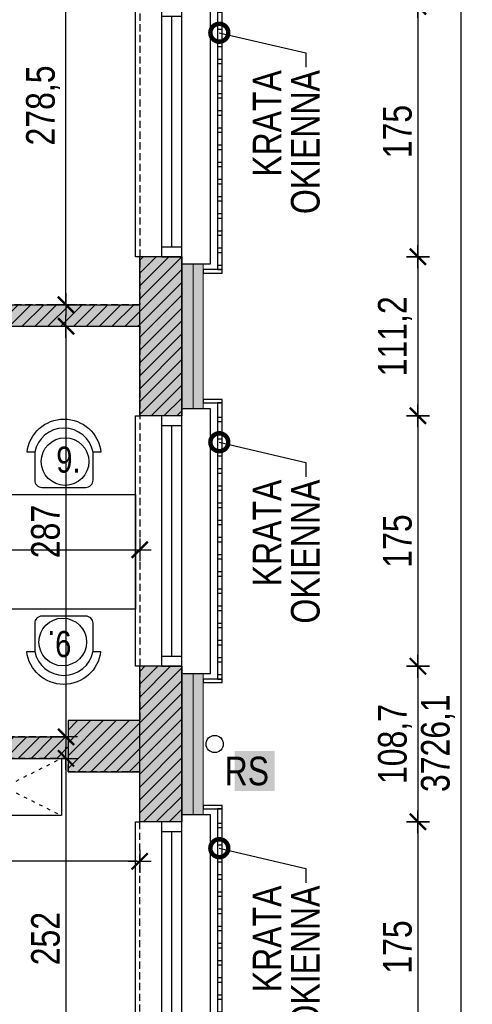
# Model space of a CAD drawing. Header units: millimetres. Extents: x 76192 to 88546, y 19309 to 25840.
# Tile 55 of 61: x 88230 to 88546, y 21208 to 21896. Entities that reach past the tile are written whole.
import ezdxf
from ezdxf import colors
from ezdxf.entities.mleader import LeaderData, LeaderLine
from ezdxf.math import Vec2, Vec3

# ---------------------------------------------------------------- set-up
doc = ezdxf.new("R2010")
doc.units = ezdxf.units.MM
for name, pattern in [('ACAD_ISO03W100', [30, 12, -18]), ('DASHED', [0.75, 0.5, -0.25]), ('DASHEDX2', [38.1, 25.4, -12.7])]:
    doc.linetypes.add(name, pattern=pattern)
doc.layers.get('DEFPOINTS').update_dxf_attribs({"lineweight": 9})
for name, color, linetype in [('_AAB_PRZERYWANE', 153, 'DASHEDX2'), ('_AAB_TABELKI_OPIS', 1, 'Continuous'), ('_AAB_WYPOSAŻENIE', 193, 'Continuous'), ('_HSA_HATCH_WYPEŁNIENIA_PRZEGRÓD', 205, 'Continuous'), ('_HSA_OPIS', 43, 'Continuous'), ('_HSA_STOLARKA_ZEWNĘTRZNA', 132, 'Continuous'), ('_HSA_WIDOKOWE', 1, 'Continuous'), ('_HSA_WIDOKOWE_CIENKIE', 8, 'Continuous'), ('_HSA_WYM_100', 141, 'Continuous'), ('_HSA_WYPOSAŻENIE', 193, 'Continuous'), ('_HSA_ŚCIANY_CIENKIE', 2, 'Continuous'), ('_HSA_ŚCIANY_DZIAŁOWE', 6, 'Continuous'), ('_HSA_ŚCIANY_KONSTRUKCYJNE', 3, 'Continuous'), ('_HSA_ŚCIANY_MUROWANE', 4, 'Continuous')]:
    doc.layers.add(name, color=color, linetype=linetype)
doc.layers.add('_HSA_IZOLACJA_TERMICZNA', color=2, linetype='Continuous', lineweight=5)
doc.layers.add('_HSA_POWIERZCHNIA_UŻYTKOWA', color=115, linetype='DASHED', plot=False)
doc.styles.add('ARIAL_100', font='Arial.ttf', dxfattribs={"width": 0.8, "height": 20})
doc.styles.add('ARIAL_30', font='Arial.ttf', dxfattribs={"width": 0.8, "height": 7})
doc.linetypes.add('BATTING', pattern='A,0.00254,-2.54,[134,ltypeshp.shx,S=2.54,R=0,X=-2.54,Y=0],-5.08,[134,ltypeshp.shx,S=2.54,R=180,X=2.54,Y=0],-2.54', length=10.16254)
doc.dimstyles.new('WYM_WEWN_100', dxfattribs={"dimtxt": 20, "dimasz": 2, "dimexe": 10, "dimexo": 0, "dimgap": 4, "dimtad": 1, "dimdec": 1, "dimrnd": 0.1, "dimtxsty": 'ARIAL_100', "dimblk": 'Wym-03', "dimcen": 0, "dimdle": 10, "dimse1": 1, "dimse2": 1, "dimclrt": 256, "dimazin": 2, "dimtfac": 1, "dimtdec": 1, "dimtix": 1, "dimtmove": 2, "dimatfit": 0, "dimfxl": 1, "dimtolj": 1, "dimtzin": 0, "dimarcsym": 0})
pattern_1 = [(45, (16000, 0), (-4.49012806, 4.49012806), [])]

# ---------------------------------------------------------------- blocks, each defined once
blk = doc.blocks.new('*U225')
at = {"linetype": 'ByBlock', "ltscale": 10}
for p, q in [((0, 14), (175, 14)), ((0, 0), (0, 14)), ((7, 0), (7, 14)), ((168, 14), (168, 0)), ((175, 14), (175, 0)), ((7, 7), (168, 7)), ((0, 0), (175, 0))]:
    blk.add_line(p, q, dxfattribs=at)
blk = doc.blocks.new('kr')
for points in [[(7192.02, 8737), (7205.13, 8737), (7205.13, 8739.48), (7192.02, 8739.48)], [(7205.13, 8737), (7201.92, 8737), (7201.92, 8544.02), (7205.13, 8544.02)], [(7201.92, 8724.02), (7205.13, 8724.02), (7205.13, 8726.94), (7201.92, 8726.94)], [(7201.92, 8712.02), (7205.13, 8712.02), (7205.13, 8714.94), (7201.92, 8714.94)], [(7201.92, 8700.02), (7205.13, 8700.02), (7205.13, 8702.94), (7201.92, 8702.94)], [(7201.92, 8688.02), (7205.13, 8688.02), (7205.13, 8690.94), (7201.92, 8690.94)], [(7201.92, 8676.02), (7205.13, 8676.02), (7205.13, 8678.94), (7201.92, 8678.94)], [(7201.92, 8664.02), (7205.13, 8664.02), (7205.13, 8666.94), (7201.92, 8666.94)], [(7201.92, 8652.02), (7205.13, 8652.02), (7205.13, 8654.94), (7201.92, 8654.94)], [(7201.92, 8640.02), (7205.13, 8640.02), (7205.13, 8642.94), (7201.92, 8642.94)], [(7201.92, 8628.02), (7205.13, 8628.02), (7205.13, 8630.94), (7201.92, 8630.94)], [(7201.92, 8616.02), (7205.13, 8616.02), (7205.13, 8618.94), (7201.92, 8618.94)], [(7201.92, 8604.02), (7205.13, 8604.02), (7205.13, 8606.94), (7201.92, 8606.94)], [(7201.92, 8592.02), (7205.13, 8592.02), (7205.13, 8594.94), (7201.92, 8594.94)], [(7201.92, 8580.02), (7205.13, 8580.02), (7205.13, 8582.94), (7201.92, 8582.94)], [(7201.92, 8568.02), (7205.13, 8568.02), (7205.13, 8570.94), (7201.92, 8570.94)], [(7201.92, 8556.02), (7205.13, 8556.02), (7205.13, 8558.94), (7201.92, 8558.94)], [(7201.92, 8544.02), (7205.13, 8544.02), (7205.13, 8546.94), (7201.92, 8546.94)], [(7192.02, 8541.54), (7205.13, 8541.54), (7205.13, 8544.02), (7192.02, 8544.02)]]:
    blk.add_lwpolyline(points, close=True)
blk = doc.blocks.new('stół jadalnia')
at = {"layer": '_AAB_TABELKI_OPIS'}
blk.add_circle((35.47, -21.4), 16.65, dxfattribs=at)
at = {"layer": '_AAB_WYPOSAŻENIE'}
blk.add_lwpolyline([(0, 0), (160, 0), (160, -80), (0, -80)], close=True, dxfattribs=at)
at = {"layer": '_AAB_TABELKI_OPIS', "insert": (23.83, -10.91), "char_height": 18.2, "attachment_point": 1, "style": 'ARIAL_30'}
blk.add_mtext_dynamic_manual_height_columns('10.', width=375.4118, gutter_width=5850.55, heights=[0], dxfattribs=at)
blk = doc.blocks.new('krzesło')
at = {"layer": '_AAB_TABELKI_OPIS'}
blk.add_circle((0.81, 18.05), 16.65, dxfattribs=at)
at = {"layer": '_AAB_WYPOSAŻENIE'}
blk.add_lwpolyline([(-20.45, 24.6), (-25.7, 24.6, -0.895014), (25.93, 24.6), (20.38, 24.6, 0.825539), (-20.38, 24.56), (-20.38, 5, 0.414214), (-15.38, 0), (15.38, 0, 0.414214), (20.38, 5), (20.38, 24.6)], format="xyb", dxfattribs=at)
at = {"layer": '_AAB_TABELKI_OPIS', "insert": (-5.3, 28.54), "char_height": 18.2, "attachment_point": 1, "style": 'ARIAL_30'}
blk.add_mtext_dynamic_manual_height_columns('9.', width=375.4118, gutter_width=5850.55, heights=[0], dxfattribs=at)
blk = doc.blocks.new('szafka_80x40')
at = {"layer": '_AAB_PRZERYWANE', "linetype": 'ACAD_ISO03W100', "ltscale": 0.2}
for points in [[(0, 40), (80, 0)], [(0, 0), (80, 40)]]:
    blk.add_lwpolyline(points, dxfattribs=at)
at = {"layer": '_AAB_TABELKI_OPIS'}
blk.add_circle((18.91, 19.34), 16.65, dxfattribs=at)
at = {"layer": '_AAB_WYPOSAŻENIE'}
blk.add_lwpolyline([(0, 40), (80, 40), (80, 0), (0, 0)], close=True, dxfattribs=at)
at = {"layer": '_AAB_TABELKI_OPIS', "insert": (12.8, 29.82), "char_height": 18.2, "attachment_point": 1, "style": 'ARIAL_30'}
blk.add_mtext_dynamic_manual_height_columns('7.', width=375.4118, gutter_width=5850.55, heights=[0], dxfattribs=at)
blk = doc.blocks.new('_DotSmall')
at = {"color": 0, "linetype": 'ByBlock', "const_width": 0.5}
blk.add_lwpolyline([(-0.0625, 0, 1), (0.0625, 0, 1)], format="xyb", close=True, dxfattribs=at)
blk = doc.blocks.new('Wym-03')
for p, q in [((0, 4), (0, -4)), ((-4, 0), (4, 0))]:
    blk.add_line(p, q)
blk.add_lwpolyline([(-2.83, -2.83, 0.8, 0.8, 0), (2.83, 2.83, 0.05, 0.05, 0)], format="xyseb")
blk = doc.blocks.new('*D704')
at = {"layer": '_HSA_WYM_100', "color": 0, "lineweight": -2}
blk.add_line((88508.19, 21903.42), (88508.19, 21732.42), dxfattribs=at)
at = {"layer": 'DEFPOINTS', "color": 0}
for p in [(88343.19, 21905.42), (88343.15, 21730.42), (88508.19, 21730.42)]:
    blk.add_point(p, dxfattribs=at)
at = {"layer": '_HSA_WYM_100', "color": 0, "lineweight": -2, "xscale": 2, "yscale": 2, "zscale": 2}
for p, rotation in [((88508.19, 21905.42), 90), ((88508.19, 21730.42), 270)]:
    blk.add_blockref('Wym-03', p, dxfattribs=dict(at, rotation=rotation))
at = {"layer": '_HSA_WYM_100', "insert": (88493.97, 21817.92), "char_height": 20, "attachment_point": 5, "rotation": 90, "style": 'ARIAL_100'}
blk.add_mtext('\\A1;175', dxfattribs=at)
blk = doc.blocks.new('*D705')
at = {"layer": '_HSA_WYM_100', "color": 0, "lineweight": -2}
blk.add_line((88508.19, 21728.42), (88508.19, 21621.24), dxfattribs=at)
at = {"layer": 'DEFPOINTS', "color": 0}
for p in [(88343.15, 21730.42), (88343.19, 21619.24), (88508.19, 21619.24)]:
    blk.add_point(p, dxfattribs=at)
at = {"layer": '_HSA_WYM_100', "color": 0, "lineweight": -2, "xscale": 2, "yscale": 2, "zscale": 2}
for p, rotation in [((88508.19, 21730.42), 90), ((88508.19, 21619.24), 270)]:
    blk.add_blockref('Wym-03', p, dxfattribs=dict(at, rotation=rotation))
at = {"layer": '_HSA_WYM_100', "insert": (88492.17, 21674.83), "char_height": 20, "attachment_point": 5, "rotation": 90, "style": 'ARIAL_100'}
blk.add_mtext('\\A1;111,2', dxfattribs=at)
blk = doc.blocks.new('*D706')
at = {"layer": '_HSA_WYM_100', "color": 0, "lineweight": -2}
blk.add_line((88508.19, 21617.24), (88508.19, 21446.24), dxfattribs=at)
at = {"layer": 'DEFPOINTS', "color": 0}
for p in [(88343.19, 21619.24), (88343.19, 21444.24), (88508.19, 21444.24)]:
    blk.add_point(p, dxfattribs=at)
at = {"layer": '_HSA_WYM_100', "color": 0, "lineweight": -2, "xscale": 2, "yscale": 2, "zscale": 2}
for p, rotation in [((88508.19, 21619.24), 90), ((88508.19, 21444.24), 270)]:
    blk.add_blockref('Wym-03', p, dxfattribs=dict(at, rotation=rotation))
at = {"layer": '_HSA_WYM_100', "insert": (88493.97, 21531.74), "char_height": 20, "attachment_point": 5, "rotation": 90, "style": 'ARIAL_100'}
blk.add_mtext('\\A1;175', dxfattribs=at)
blk = doc.blocks.new('*D707')
at = {"layer": '_HSA_WYM_100', "color": 0, "lineweight": -2}
blk.add_line((88508.19, 21442.24), (88508.19, 21337.52), dxfattribs=at)
at = {"layer": 'DEFPOINTS', "color": 0}
for p in [(88343.19, 21444.24), (88343.19, 21335.52), (88508.19, 21335.52)]:
    blk.add_point(p, dxfattribs=at)
at = {"layer": '_HSA_WYM_100', "color": 0, "lineweight": -2, "xscale": 2, "yscale": 2, "zscale": 2}
for p, rotation in [((88508.19, 21444.24), 90), ((88508.19, 21335.52), 270)]:
    blk.add_blockref('Wym-03', p, dxfattribs=dict(at, rotation=rotation))
at = {"layer": '_HSA_WYM_100', "insert": (88492.17, 21389.88), "char_height": 20, "attachment_point": 5, "rotation": 90, "style": 'ARIAL_100'}
blk.add_mtext('\\A1;108,7', dxfattribs=at)
blk = doc.blocks.new('*D708')
at = {"layer": '_HSA_WYM_100', "color": 0, "lineweight": -2}
blk.add_line((88508.19, 21333.52), (88508.19, 21162.52), dxfattribs=at)
at = {"layer": 'DEFPOINTS', "color": 0}
for p in [(88343.19, 21335.52), (88343.19, 21160.52), (88508.19, 21160.52)]:
    blk.add_point(p, dxfattribs=at)
at = {"layer": '_HSA_WYM_100', "color": 0, "lineweight": -2, "xscale": 2, "yscale": 2, "zscale": 2}
for p, rotation in [((88508.19, 21335.52), 90), ((88508.19, 21160.52), 270)]:
    blk.add_blockref('Wym-03', p, dxfattribs=dict(at, rotation=rotation))
at = {"layer": '_HSA_WYM_100', "insert": (88493.97, 21248.02), "char_height": 20, "attachment_point": 5, "rotation": 90, "style": 'ARIAL_100'}
blk.add_mtext('\\A1;175', dxfattribs=at)
blk = doc.blocks.new('*D722')
at = {"layer": '_HSA_WYM_100', "color": 0, "lineweight": -2}
blk.add_line((88538.19, 23251.53), (88538.19, 19529.42), dxfattribs=at)
at = {"layer": 'DEFPOINTS', "color": 0}
for p in [(88358.19, 23253.53), (88358.19, 19527.42), (88538.19, 19527.42)]:
    blk.add_point(p, dxfattribs=at)
at = {"layer": '_HSA_WYM_100', "color": 0, "lineweight": -2, "xscale": 2, "yscale": 2, "zscale": 2}
for p, rotation in [((88538.19, 23253.53), 90), ((88538.19, 19527.42), 270)]:
    blk.add_blockref('Wym-03', p, dxfattribs=dict(at, rotation=rotation))
at = {"layer": '_HSA_WYM_100', "insert": (88522.17, 21390.48), "char_height": 20, "attachment_point": 5, "rotation": 90, "style": 'ARIAL_100'}
blk.add_mtext('\\A1;3726,1', dxfattribs=at)
blk = doc.blocks.new('*D1069')
at = {"layer": '_HSA_WYM_100', "color": 0, "lineweight": -2}
blk.add_line((87708.81, 21525.61), (88311.81, 21525.61), dxfattribs=at)
at = {"layer": 'DEFPOINTS', "color": 0}
for p in [(88313.81, 21619.24), (88313.81, 21525.61), (87706.81, 21468.86)]:
    blk.add_point(p, dxfattribs=at)
at = {"layer": '_HSA_WYM_100', "color": 0, "lineweight": -2, "xscale": 2, "yscale": 2, "zscale": 2}
for p, rotation in [((87706.81, 21525.61), 180.0000000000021), ((88313.81, 21525.61), 2.060370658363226e-12)]:
    blk.add_blockref('Wym-03', p, dxfattribs=dict(at, rotation=rotation))
at = {"layer": '_HSA_WYM_100', "insert": (88010.31, 21539.82), "char_height": 20, "attachment_point": 5, "style": 'ARIAL_100'}
blk.add_mtext('\\A1;607', dxfattribs=at)
blk = doc.blocks.new('*D1093')
at = {"layer": '_HSA_WYM_100', "color": 0, "lineweight": -2}
blk.add_line((88311.81, 21307.95), (87936.49, 21307.95), dxfattribs=at)
at = {"layer": 'DEFPOINTS', "color": 0}
for p in [(87934.49, 21370.53), (88313.81, 21370.53), (87934.49, 21307.95)]:
    blk.add_point(p, dxfattribs=at)
at = {"layer": '_HSA_WYM_100', "color": 0, "lineweight": -2, "xscale": 2, "yscale": 2, "zscale": 2, "rotation": 180}
blk.add_blockref('Wym-03', (87934.49, 21307.95), dxfattribs=at)
at = {"layer": '_HSA_WYM_100', "color": 0, "lineweight": -2, "xscale": 2, "yscale": 2, "zscale": 2}
blk.add_blockref('Wym-03', (88313.81, 21307.95), dxfattribs=at)
at = {"layer": '_HSA_WYM_100', "insert": (88124.15, 21323.97), "char_height": 20, "attachment_point": 5, "style": 'ARIAL_100'}
blk.add_mtext('\\A1;379,3', dxfattribs=at)
blk = doc.blocks.new('*D1142')
at = {"layer": '_HSA_WYM_100', "color": 0, "lineweight": -2}
blk.add_line((88262.29, 21698.88), (88262.29, 21973.42), dxfattribs=at)
at = {"layer": 'DEFPOINTS', "color": 0}
for p in [(88262.29, 21975.42), (88313.81, 21975.42), (88313.81, 21696.88)]:
    blk.add_point(p, dxfattribs=at)
at = {"layer": '_HSA_WYM_100', "color": 0, "lineweight": -2, "xscale": 2, "yscale": 2, "zscale": 2}
for p, rotation in [((88262.29, 21975.42), 90), ((88262.29, 21696.88), 270)]:
    blk.add_blockref('Wym-03', p, dxfattribs=dict(at, rotation=rotation))
at = {"layer": '_HSA_WYM_100', "insert": (88246.27, 21836.15), "char_height": 20, "attachment_point": 5, "rotation": 90, "style": 'ARIAL_100'}
blk.add_mtext('\\A1;278,5', dxfattribs=at)
blk = doc.blocks.new('*D1149')
at = {"layer": '_HSA_WYM_100', "color": 0, "lineweight": -2}
blk.add_line((88262.29, 21679.88), (88262.29, 21396.88), dxfattribs=at)
at = {"layer": 'DEFPOINTS', "color": 0}
for p in [(88313.81, 21681.88), (88262.29, 21394.88), (88313.81, 21394.88)]:
    blk.add_point(p, dxfattribs=at)
at = {"layer": '_HSA_WYM_100', "color": 0, "lineweight": -2, "xscale": 2, "yscale": 2, "zscale": 2}
for p, rotation in [((88262.29, 21681.88), 89.99999999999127), ((88262.29, 21394.88), 269.9999999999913)]:
    blk.add_blockref('Wym-03', p, dxfattribs=dict(at, rotation=rotation))
at = {"layer": '_HSA_WYM_100', "insert": (88248.08, 21538.38), "char_height": 20, "attachment_point": 5, "rotation": 90, "style": 'ARIAL_100'}
blk.add_mtext('\\A1;287', dxfattribs=at)
blk = doc.blocks.new('*D1150')
at = {"layer": '_HSA_WYM_100', "color": 0, "lineweight": -2}
blk.add_line((88262.29, 21377.88), (88262.29, 21129.88), dxfattribs=at)
at = {"layer": 'DEFPOINTS', "color": 0}
for p in [(88263.81, 21379.88), (88262.29, 21127.88), (88263.81, 21127.88)]:
    blk.add_point(p, dxfattribs=at)
at = {"layer": '_HSA_WYM_100', "color": 0, "lineweight": -2, "xscale": 2, "yscale": 2, "zscale": 2}
for p, rotation in [((88262.29, 21379.88), 90), ((88262.29, 21127.88), 270)]:
    blk.add_blockref('Wym-03', p, dxfattribs=dict(at, rotation=rotation))
at = {"layer": '_HSA_WYM_100', "insert": (88248.08, 21253.88), "char_height": 20, "attachment_point": 5, "rotation": 90, "style": 'ARIAL_100'}
blk.add_mtext('\\A1;252', dxfattribs=at)

msp = doc.modelspace()

# ---------------------------------------------------------------- hatches: boundary and pattern name
at = {"layer": '_HSA_HATCH_WYPEŁNIENIA_PRZEGRÓD'}
h = msp.add_hatch(dxfattribs=at)
h.set_pattern_fill('ANSI31', color=256, scale=2, style=0)
h.set_pattern_definition(pattern_1)
h.paths.add_polyline_path([(88313.81, 22610.64), (88271.81, 22610.64), (88271.81, 22579.64), (88313.81, 22579.64)])
h.paths.add_polyline_path([(88343.19, 22384.17), (88313.81, 22384.17), (88313.81, 22310.42), (88343.19, 22310.42)])
h.paths.add_polyline_path([(88343.19, 21990.42), (88313.81, 21990.42), (88313.81, 21905.42), (88343.19, 21905.42)])
h.paths.add_polyline_path([(88343.19, 21730.42), (88313.81, 21730.42), (88313.81, 21619.24), (88343.19, 21619.24)])
h.paths.add_polyline_path([(88343.19, 21444.24), (88313.81, 21444.24), (88313.81, 21335.52), (88343.19, 21335.52)])
h.paths.add_polyline_path([(88313.81, 21406.25), (88263.81, 21406.25), (88263.81, 21370.53), (88313.81, 21370.53)])
h.paths.add_polyline_path([(88343.19, 21160.52), (88313.81, 21160.52), (88313.81, 21085.42), (88343.19, 21085.42)])
h.paths.add_polyline_path([(88343.19, 20910.42), (88313.81, 20910.42), (88313.81, 20749.35), (88343.19, 20749.35)])
h.paths.add_polyline_path([(88313.81, 20792.64), (88278.81, 20792.64), (88278.81, 20760.64), (88313.81, 20760.64)])
h.paths.add_polyline_path([(88343.19, 20639.35), (88313.81, 20639.35), (88313.81, 20597.92), (88343.19, 20597.92)])
h.paths.add_polyline_path([(88343.19, 20422.92), (88313.81, 20422.92), (88313.81, 20380.8), (88343.19, 20380.8)])
h.paths.add_polyline_path([(88313.81, 20205.8), (88278.81, 20205.8), (88278.81, 20172.8), (88313.81, 20172.8)])
h.paths.add_polyline_path([(80845.6, 25016.02), (85067.47, 25016.02), (85067.47, 25839.79), (80845.6, 25839.79)], flags=9)
h.paths.add_polyline_path([(86952.22, 20405.4), (87041.05, 20405.4), (87041.05, 20433.52), (86952.22, 20433.52)], flags=9)
h = msp.add_hatch(dxfattribs=at)
h.set_pattern_fill('ANSI31', color=256, scale=2, style=0)
h.set_pattern_definition(pattern_1)
h.paths.add_polyline_path([(87706.81, 23216.14), (87691.81, 23216.14), (87691.81, 23208.7), (87706.81, 23208.7)])
h.paths.add_polyline_path([(87727.81, 23208.7), (87677.81, 23208.7), (87677.81, 23172.98), (87727.81, 23172.98)])
h.paths.add_polyline_path([(87706.81, 23172.98), (87691.81, 23172.98), (87691.81, 23005.54), (87706.81, 23005.54)])
h.paths.add_polyline_path([(88313.81, 22745.14), (87706.81, 22745.14), (87706.81, 22856.54), (87691.81, 22856.54), (87691.81, 22705.14), (87706.81, 22705.14), (87706.81, 22730.14), (88028.81, 22730.14), (88028.81, 22702.23), (88043.81, 22702.23), (88043.81, 22730.14), (88313.81, 22730.14)])
h.paths.add_polyline_path([(88043.81, 22617.23), (88028.81, 22617.23), (88028.81, 22591.14), (87991.75, 22591.14), (87991.75, 22579.14), (88028.81, 22579.14), (88028.81, 22525.32), (88043.81, 22525.32)])
h.paths.add_polyline_path([(87921.75, 22591.14), (87822.13, 22591.14), (87822.13, 22579.14), (87860.81, 22579.14), (87860.81, 22369.14), (87706.81, 22369.14), (87706.81, 22579.14), (87752.13, 22579.14), (87752.13, 22591.14), (87706.81, 22591.14), (87706.81, 22616.14), (87691.81, 22616.14), (87691.81, 22208.9), (87706.81, 22208.9), (87706.81, 22357.14), (88313.81, 22357.14), (88313.81, 22369.14), (88073.95, 22369.14), (88073.95, 22429.09), (88063.81, 22429.09), (88043.81, 22429.09), (88043.81, 22443.09), (88063.81, 22443.09), (88073.95, 22443.09), (88073.95, 22453.09), (88063.81, 22453.09), (88043.81, 22453.09), (88043.81, 22467.09), (88063.81, 22467.09), (88073.95, 22467.09), (88073.95, 22477.09), (88063.81, 22477.09), (88043.81, 22477.09), (88043.81, 22491.09), (88063.81, 22491.09), (88073.95, 22491.09), (88073.95, 22501.09), (88063.81, 22501.09), (88043.81, 22501.09), (88043.81, 22515.09), (88063.81, 22515.09), (88073.95, 22515.09), (88073.95, 22525.32), (88028.81, 22525.32), (88028.81, 22419.09), (88043.81, 22419.09), (88063.81, 22419.09), (88063.81, 22405.09), (88043.81, 22405.09), (88028.81, 22405.09), (88028.81, 22395.09), (88043.81, 22395.09), (88063.81, 22395.09), (88063.81, 22381.09), (88043.81, 22381.09), (88028.81, 22381.09), (88028.81, 22369.14), (87873.81, 22369.14), (87873.81, 22579.14), (87921.75, 22579.14)])
h.paths.add_polyline_path([(88313.81, 21990.42), (87706.81, 21990.42), (87706.81, 22108.9), (87691.81, 22108.9), (87691.81, 21940.02), (87706.81, 21940.02), (87706.81, 21975.42), (88313.81, 21975.42)])
h.paths.add_polyline_path([(88313.81, 21696.88), (87706.81, 21696.88), (87706.81, 21840.02), (87691.81, 21840.02), (87691.81, 21568.86), (87706.81, 21568.86), (87706.81, 21681.88), (88313.81, 21681.88)])
h = msp.add_hatch(color=256, dxfattribs=at)
h.paths.add_polyline_path([(87706.81, 23216.14), (87691.81, 23216.14), (87691.81, 23208.7), (87706.81, 23208.7)])
h.paths.add_polyline_path([(87727.81, 23208.7), (87677.81, 23208.7), (87677.81, 23172.98), (87727.81, 23172.98)])
h.paths.add_polyline_path([(87706.81, 23172.98), (87691.81, 23172.98), (87691.81, 23005.54), (87706.81, 23005.54)])
h.paths.add_polyline_path([(88313.81, 22745.14), (87706.81, 22745.14), (87706.81, 22856.54), (87691.81, 22856.54), (87691.81, 22705.14), (87706.81, 22705.14), (87706.81, 22730.14), (88028.81, 22730.14), (88028.81, 22702.23), (88043.81, 22702.23), (88043.81, 22730.14), (88313.81, 22730.14)])
h.paths.add_polyline_path([(88043.81, 22617.23), (88028.81, 22617.23), (88028.81, 22591.14), (87991.75, 22591.14), (87991.75, 22579.14), (88028.81, 22579.14), (88028.81, 22525.32), (88043.81, 22525.32)])
h.paths.add_polyline_path([(88313.81, 21990.42), (87706.81, 21990.42), (87706.81, 22108.9), (87691.81, 22108.9), (87691.81, 21940.02), (87706.81, 21940.02), (87706.81, 21975.42), (88313.81, 21975.42)])
h.paths.add_polyline_path([(88313.81, 21696.88), (87706.81, 21696.88), (87706.81, 21840.02), (87691.81, 21840.02), (87691.81, 21568.86), (87706.81, 21568.86), (87706.81, 21681.88), (88313.81, 21681.88)])
h.paths.add_polyline_path([(88028.81, 22369.14), (88073.95, 22369.14), (88073.95, 22429.09), (88063.81, 22429.09), (88043.81, 22429.09), (88043.81, 22443.09), (88063.81, 22443.09), (88073.95, 22443.09), (88073.95, 22453.09), (88063.81, 22453.09), (88043.81, 22453.09), (88043.81, 22467.09), (88063.81, 22467.09), (88073.95, 22467.09), (88073.95, 22477.09), (88063.81, 22477.09), (88043.81, 22477.09), (88043.81, 22491.09), (88063.81, 22491.09), (88073.95, 22491.09), (88073.95, 22501.09), (88063.81, 22501.09), (88043.81, 22501.09), (88043.81, 22515.09), (88063.81, 22515.09), (88073.95, 22515.09), (88073.95, 22525.32), (88028.81, 22525.32), (88028.81, 22419.09), (88043.81, 22419.09), (88063.81, 22419.09), (88063.81, 22405.09), (88043.81, 22405.09), (88028.81, 22405.09), (88028.81, 22395.09), (88043.81, 22395.09), (88063.81, 22395.09), (88063.81, 22381.09), (88043.81, 22381.09), (88028.81, 22381.09)])
h.paths.add_polyline_path([(87706.81, 22352.14), (87691.81, 22352.14), (87691.81, 22208.9), (87706.81, 22208.9)])
h.paths.add_polyline_path([(87860.81, 22369.14), (87873.81, 22369.14), (87873.81, 22579.14), (87921.75, 22579.14), (87921.75, 22591.14), (87822.13, 22591.14), (87822.13, 22579.14), (87860.81, 22579.14)])
h.paths.add_polyline_path([(87691.81, 22369.14), (87706.81, 22369.14), (87706.81, 22579.14), (87752.13, 22579.14), (87752.13, 22591.14), (87706.81, 22591.14), (87706.81, 22616.14), (87691.81, 22616.14)])
h = msp.add_hatch(color=256, dxfattribs=at)
h.paths.add_polyline_path([(88278.81, 20205.8), (88278.81, 20172.8), (88313.81, 20172.8), (88313.81, 20205.8)])
h.paths.add_polyline_path([(88313.81, 20422.92), (88313.81, 20380.8), (88343.19, 20380.8), (88343.19, 20385.8), (88358.19, 20385.8), (88358.19, 20417.92), (88343.19, 20417.92), (88343.19, 20422.92)])
h.paths.add_polyline_path([(88313.81, 20639.35), (88313.81, 20597.92), (88343.19, 20597.92), (88343.19, 20602.92), (88358.19, 20602.92), (88358.19, 20633.42), (88343.19, 20633.42), (88343.19, 20639.35)])
h.paths.add_polyline_path([(88313.81, 20910.42), (88313.81, 20792.64), (88278.81, 20792.64), (88278.81, 20760.64), (88313.81, 20760.64), (88313.81, 20749.35), (88343.19, 20749.35), (88343.19, 20755.42), (88358.19, 20755.42), (88358.19, 20905.42), (88343.19, 20905.42), (88343.19, 20910.42)])
h.paths.add_polyline_path([(88313.81, 21160.52), (88313.81, 21085.42), (88343.19, 21085.42), (88343.19, 21090.42), (88358.19, 21090.42), (88358.19, 21155.52), (88343.19, 21155.52), (88343.19, 21160.52)])
h.paths.add_polyline_path([(88313.81, 21444.24), (88313.81, 21406.25), (88263.81, 21406.25), (88263.81, 21370.53), (88313.81, 21370.53), (88313.81, 21335.52), (88343.19, 21335.52), (88343.19, 21340.52), (88358.19, 21340.52), (88358.19, 21439.24), (88343.19, 21439.24), (88343.19, 21444.24)])
h.paths.add_polyline_path([(88313.81, 21730.42), (88313.81, 21619.24), (88343.19, 21619.24), (88343.19, 21624.24), (88358.19, 21624.24), (88358.19, 21725.42), (88343.19, 21725.42), (88343.19, 21730.42)])
h.paths.add_polyline_path([(88313.81, 21990.42), (88313.81, 21905.42), (88343.19, 21905.42), (88343.19, 21910.42), (88358.19, 21910.42), (88358.19, 21985.42), (88343.19, 21985.42), (88343.19, 21990.42)])
h.paths.add_polyline_path([(88313.81, 22384.17), (88343.19, 22384.17), (88343.19, 22379.17), (88358.19, 22379.17), (88358.19, 22317.15), (88343.19, 22317.15), (88343.19, 22310.42), (88313.81, 22310.42)])
h = msp.add_hatch(color=256, dxfattribs=at)
h.paths.add_polyline_path([(87908.74, 21358.65), (87928.74, 21358.65), (87928.74, 21344.65), (87908.74, 21344.65)], flags=16)
h.paths.add_polyline_path([(87908.74, 21316.2), (87928.74, 21316.2), (87928.74, 21302.2), (87908.74, 21302.2)], flags=16)
h.paths.add_polyline_path([(88313.81, 21127.88), (87901.81, 21127.88), (87901.81, 21195.11), (87886.81, 21195.11), (87886.81, 21074.05), (87901.81, 21074.05), (87901.81, 21112.88), (88313.81, 21112.88)])
h.paths.add_polyline_path([(87908.74, 20911.72), (87908.74, 20925.72), (87928.74, 20925.72), (87928.74, 20911.72)], flags=16)
h.paths.add_polyline_path([(87908.74, 20412), (87925.74, 20412), (87925.74, 20398), (87925.74, 20380.88), (88313.81, 20380.88), (88313.81, 20394.88), (87928.84, 20394.88), (87928.84, 20455.93), (87901.81, 20455.93), (87901.81, 20470.05), (87886.81, 20470.05), (87886.81, 20362.05), (87901.81, 20362.05), (87901.81, 20380.88), (87908.74, 20380.88), (87908.74, 20398)])
h.paths.add_polyline_path([(87908.74, 20419.22), (87908.74, 20433.22), (87925.74, 20433.22), (87925.74, 20419.22)], flags=16)
h.paths.add_polyline_path([(88030.4, 19892.85), (88050.4, 19892.85), (88050.4, 19878.85), (88030.4, 19878.85)], flags=16)
h.paths.add_polyline_path([(88030.4, 19873.19), (88050.4, 19873.19), (88050.4, 19859.19), (88030.4, 19859.19)], flags=16)
h.paths.add_polyline_path([(88030.4, 19851.62), (88050.4, 19851.62), (88050.4, 19837.62), (88030.4, 19837.62)], flags=16)
h.paths.add_polyline_path([(87706.81, 20039.88), (87706.81, 20024.88)])
h.paths.add_polyline_path([(87804.66, 19781.42), (87713.81, 19781.42), (87713.81, 19766.42), (87804.66, 19766.42)])
h.paths.add_polyline_path([(87886.81, 20835.05), (87901.81, 20835.05), (87901.81, 20873.38), (87908.74, 20873.38), (87908.74, 20890.5), (87908.74, 20904.5), (87928.74, 20904.5), (87928.74, 20890.5), (87928.74, 20872.38), (88313.81, 20872.38), (88313.81, 20888.38), (87931.84, 20888.38), (87931.84, 20943.43), (87901.81, 20943.43), (87901.81, 20963.05), (87886.81, 20963.05)])
h.paths.add_polyline_path([(87853.81, 21394.88), (87853.81, 21379.88), (87886.81, 21379.88), (87886.81, 21337.42), (87908.74, 21337.42), (87928.74, 21337.42), (87928.74, 21323.42), (87908.74, 21323.42), (87886.81, 21323.42), (87886.81, 21297.11), (87934.49, 21297.11), (87934.49, 21379.88), (88263.81, 21379.88), (88263.81, 21394.88), (87928.74, 21394.88), (87928.74, 21379.88), (87928.74, 21365.88), (87908.74, 21365.88), (87908.74, 21379.88), (87908.74, 21394.88)])
h.paths.add_polyline_path([(87751.81, 21379.88), (87751.81, 21394.88), (87706.81, 21394.88), (87706.81, 21468.86), (87691.81, 21468.86), (87691.81, 21312.01), (87706.81, 21312.01), (87706.81, 21379.88)])
h.paths.add_polyline_path([(87901.81, 20124.42), (87901.81, 20238.88), (87886.81, 20238.88), (87886.81, 20124.42)])
h.paths.add_polyline_path([(87901.81, 20589.05), (87901.81, 20733.05), (87886.81, 20733.05), (87886.81, 20589.05)])
h.paths.add_polyline_path([(87919.81, 19896.42), (87907.81, 19896.42), (87907.81, 19851.42), (87919.81, 19851.42)])
h.paths.add_polyline_path([(87886.81, 19911.42), (87926.81, 19911.42), (87926.81, 19935.95), (87916.48, 19935.95), (87896.48, 19935.95), (87896.48, 19949.95), (87916.48, 19949.95), (87926.81, 19949.95), (87926.81, 19975.26), (87907.81, 19975.26), (87907.81, 20039.88), (87886.92, 20039.88), (87886.92, 20024.88), (87886.81, 20024.88), (87886.81, 19969.6), (87896.48, 19969.6), (87916.48, 19969.6), (87916.48, 19955.6), (87896.48, 19955.6), (87886.81, 19955.6), (87886.81, 19928.37), (87896.48, 19928.37), (87916.48, 19928.37), (87916.48, 19914.37), (87896.48, 19914.37), (87886.81, 19914.37)])
h.paths.add_polyline_path([(88023.81, 19911.42), (88023.81, 19829.83), (88059.54, 19829.83), (88059.54, 19896.42), (88313.81, 19896.42), (88313.81, 19911.42)])
h.paths.add_polyline_path([(87801.81, 19896.42), (87789.81, 19896.42), (87789.81, 19851.42), (87801.81, 19851.42)])
h.paths.add_polyline_path([(88008.81, 19766.42), (88008.81, 19781.42), (87894.66, 19781.42), (87894.66, 19766.42)])
h = msp.add_hatch(dxfattribs=at)
h.set_pattern_fill('ANSI31', color=256, scale=2, angle=-1e-13, style=0)
h.paths.add_polyline_path([(87886.81, 21297.11), (87934.49, 21297.11), (87934.49, 21379.88), (88263.81, 21379.88), (88263.81, 21394.88), (87928.74, 21394.88), (87928.74, 21365.88), (87908.74, 21365.88), (87908.74, 21394.88), (87853.81, 21394.88), (87853.81, 21379.88), (87886.81, 21379.88), (87886.81, 21337.42), (87928.74, 21337.42), (87928.74, 21323.42), (87886.81, 21323.42), (87886.81, 21297.11)], is_closed=False)
h.paths.add_polyline_path([(87908.74, 21358.65), (87928.74, 21358.65), (87928.74, 21344.65), (87908.74, 21344.65), (87908.74, 21358.65)], is_closed=False, flags=16)
h.paths.add_polyline_path([(87908.74, 21316.2), (87928.74, 21316.2), (87928.74, 21302.2), (87908.74, 21302.2), (87908.74, 21316.2)], is_closed=False, flags=16)

# ---------------------------------------------------------------- linework, layer by layer
at = {"layer": '_HSA_IZOLACJA_TERMICZNA', "linetype": 'BATTING', "ltscale": 0.1}
for p, q in [((88351.19, 21725.42), (88351.19, 21624.24)), ((88351.19, 21439.24), (88351.19, 21340.42))]:
    msp.add_line(p, q, dxfattribs=at)
at = {"layer": '_HSA_IZOLACJA_TERMICZNA', "ltscale": 0.1}
for p, q in [((88358.19, 21725.42), (88358.19, 21624.24)), ((88358.19, 21439.24), (88358.19, 21340.42))]:
    msp.add_line(p, q, dxfattribs=at)
at = {"layer": '_HSA_POWIERZCHNIA_UŻYTKOWA', "ltscale": 10}
for points in [[(87706.81, 21975.42), (88313.81, 21975.42), (88313.81, 21696.88), (87706.81, 21696.88)], [(87706.81, 21681.88), (88313.81, 21681.88), (88313.81, 21406.25), (88263.81, 21406.25), (88263.81, 21394.88), (87706.81, 21394.88)], [(87901.81, 21127.88), (88313.81, 21127.88), (88313.81, 21370.53), (88263.81, 21370.53), (88263.81, 21379.88), (87934.49, 21379.88), (87934.49, 21297.11), (87901.81, 21297.11)]]:
    msp.add_lwpolyline(points, close=True, dxfattribs=at)
at = {"layer": '_HSA_WIDOKOWE'}
for points in [[(88343.19, 21725.42), (88363.19, 21725.42), (88363.19, 21910.42), (88343.19, 21910.42)], [(88313.81, 21730.42), (88310.81, 21730.42), (88310.81, 21905.42), (88313.81, 21905.42)], [(88343.19, 21439.24), (88358.19, 21439.24), (88363.19, 21439.24), (88363.19, 21624.24), (88343.19, 21624.24)], [(88313.81, 21444.24), (88310.81, 21444.24), (88310.81, 21619.24), (88313.81, 21619.24)], [(88343.19, 21160.52), (88343.19, 21155.52), (88363.19, 21155.52), (88363.19, 21340.42), (88343.19, 21340.42), (88343.19, 21335.42)], [(88313.81, 21160.52), (88310.81, 21160.52), (88310.81, 21335.42), (88313.81, 21335.42)]]:
    msp.add_lwpolyline(points, dxfattribs=at)
at = {"layer": '_HSA_ŚCIANY_CIENKIE'}
msp.add_circle((88366.19, 21389.88), 6, dxfattribs=at)
at = {"layer": '_HSA_ŚCIANY_DZIAŁOWE'}
for p, q in [((87706.81, 21696.88), (88313.81, 21696.88)), ((87706.81, 21681.88), (88313.81, 21681.88)), ((87928.74, 21394.88), (88263.81, 21394.88)), ((87934.49, 21379.88), (88263.81, 21379.88))]:
    msp.add_line(p, q, dxfattribs=at)
at = {"layer": '_HSA_ŚCIANY_KONSTRUKCYJNE'}
msp.add_lwpolyline([(88313.81, 21370.53), (88313.81, 21406.25), (88263.81, 21406.25), (88263.81, 21370.53)], close=True, dxfattribs=at)
at = {"layer": '_HSA_ŚCIANY_MUROWANE'}
for p, q in [((88313.81, 21619.24), (88313.81, 21730.42)), ((88343.19, 21619.24), (88343.19, 21730.42)), ((88343.19, 21730.42), (88343.19, 21619.24)), ((88343.19, 21335.42), (88343.19, 21444.24)), ((88343.19, 21444.24), (88343.19, 21335.42))]:
    msp.add_line(p, q, dxfattribs=at)
for points in [[(88343.19, 21730.42), (88313.81, 21730.42)], [(88343.19, 21619.24), (88313.81, 21619.24)], [(88343.19, 21335.42), (88313.81, 21335.42), (88313.81, 21444.24)], [(88343.19, 21444.24), (88313.81, 21444.24)]]:
    msp.add_lwpolyline(points, dxfattribs=at)

# ---------------------------------------------------------------- block references
at = {"layer": '_HSA_STOLARKA_ZEWNĘTRZNA', "xscale": -1, "rotation": 270}
for p in [(88329.19, 21730.42), (88329.19, 21444.24), (88329.19, 21160.52)]:
    msp.add_blockref('*U225', p, dxfattribs=at)
at = {"layer": '_HSA_WIDOKOWE_CIENKIE', "ltscale": 10}
for p in [(81166.17, 13177.42), (81166.17, 12891.23), (81166.17, 12607.52)]:
    msp.add_blockref('kr', p, dxfattribs=at)
at = {"layer": '_HSA_WYPOSAŻENIE'}
for name, p in [('krzesło', (88260.81, 21569.24)), ('stół jadalnia', (88150.81, 21564.24)), ('szafka_80x40', (88179.15, 21339.88))]:
    msp.add_blockref(name, p, dxfattribs=at)
at = {"layer": '_HSA_WYPOSAŻENIE', "rotation": 180}
msp.add_blockref('krzesło', (88260.81, 21479.24), dxfattribs=at)

# ---------------------------------------------------------------- texts
at = {"layer": '_HSA_OPIS', "insert": (88404.16, 21381.05), "char_height": 20, "attachment_point": 3, "style": 'ARIAL_100', "bg_fill": 1, "box_fill_scale": 1.2, "bg_fill_color": 256, "bg_fill_true_color": 16777214, "bg_fill_transparency": 0}
msp.add_mtext_dynamic_manual_height_columns('RS', width=20, gutter_width=15, heights=[0], dxfattribs=at)

# ---------------------------------------------------------------- dimensions: what is measured, and where the dimension line sits
at = {"layer": '_HSA_WYM_100'}
for p1, p2, distance, picture, middle in [((88358.19, 23253.53), (88358.19, 19527.42), 180, '*D722', (88522.17, 21390.48)), ((88313.81, 21681.88), (88313.81, 21394.88), -51.52, '*D1149', (88248.08, 21538.38)), ((88263.81, 21379.88), (88263.81, 21127.88), -1.52, '*D1150', (88248.08, 21253.88)), ((88313.81, 21370.53), (87934.49, 21370.53), 62.58, '*D1093', (88124.15, 21323.97))]:
    dim = msp.add_aligned_dim(p1=p1, p2=p2, distance=distance, dimstyle='WYM_WEWN_100', dxfattribs=at)
    dim.commit()
    dim.dimension.update_dxf_attribs({"geometry": picture, "text_midpoint": middle})
for base, p1, p2, angle, picture, middle in [((88262.29, 21975.42), (88313.81, 21696.88), (88313.81, 21975.42), 270, '*D1142', (88246.27, 21836.15)), ((88508.19, 21730.42), (88343.19, 21905.42), (88343.15, 21730.42), 270, '*D704', (88493.97, 21817.92)), ((88508.19, 21619.24), (88343.15, 21730.42), (88343.19, 21619.24), 270, '*D705', (88492.17, 21674.83)), ((88508.19, 21444.24), (88343.19, 21619.24), (88343.19, 21444.24), 270, '*D706', (88493.97, 21531.74)), ((88313.81, 21525.61), (87706.81, 21468.86), (88313.81, 21619.24), 180, '*D1069', (88010.31, 21539.82)), ((88508.19, 21335.52), (88343.19, 21444.24), (88343.19, 21335.52), 270, '*D707', (88492.17, 21389.88)), ((88508.19, 21160.52), (88343.19, 21335.52), (88343.19, 21160.52), 270, '*D708', (88493.97, 21248.02))]:
    dim = msp.add_linear_dim(base=base, p1=p1, p2=p2, angle=angle, dimstyle='WYM_WEWN_100', dxfattribs=at)
    dim.commit()
    dim.dimension.update_dxf_attribs({"geometry": picture, "text_midpoint": middle})

# ---------------------------------------------------------------- leaders
at = {"layer": '_HSA_OPIS'}
ml = msp.add_multileader_mtext('Standard', dxfattribs=at)
ml.set_content('KRATA\\POKIENNA', color=256, style='ARIAL_100')
ml.set_leader_properties()
ml.set_arrow_properties(name='DOTSMALL')
ml.build(insert=Vec2(0, 0))
ml.multileader.update_dxf_attribs({"text_right_attachment_type": 3, "dogleg_length": 10, "arrow_head_size": 25})
ctx = ml.context
ctx.base_point, ctx.char_height, ctx.arrow_head_size, ctx.plane_origin, ctx.plane_x_axis, ctx.plane_y_axis = Vec3(88402.96, 21759.29), 20, 25, Vec3(87577.05, 21126.43), Vec3(0, 1), Vec3(-1, 0)
ctx.right_attachment, ctx.text_align_type = 3, 2
notes = []
notes.append((ctx, [(0, (1, 1, 0), (88429.98, 21872.85), (0, -1), 10, [(0, [(88369.43, 21886.98)], 0, [])])]))
ctx.mtext.insert, ctx.mtext.text_direction, ctx.mtext.rotation, ctx.mtext.width, ctx.mtext.defined_height, ctx.mtext.alignment, ctx.mtext.line_spacing_factor = Vec3(88392.79, 21860.85), Vec3(0, 1), 1.570796, 329.0821, 173.28, 3, 0.8
ml = msp.add_multileader_mtext('Standard', dxfattribs=at)
ml.set_content('KRATA\\POKIENNA', color=256, style='ARIAL_100')
ml.set_leader_properties()
ml.set_arrow_properties(name='DOTSMALL')
ml.build(insert=Vec2(0, 0))
ml.multileader.update_dxf_attribs({"text_right_attachment_type": 3, "dogleg_length": 10, "arrow_head_size": 25})
ctx = ml.context
ctx.base_point, ctx.char_height, ctx.arrow_head_size, ctx.plane_origin, ctx.plane_x_axis, ctx.plane_y_axis = Vec3(88402.96, 21473.1), 20, 25, Vec3(87577.05, 20840.24), Vec3(0, 1), Vec3(-1, 0)
ctx.right_attachment, ctx.text_align_type = 3, 2
notes.append((ctx, [(0, (1, 1, 0), (88429.98, 21586.66), (0, -1), 10, [(0, [(88369.43, 21600.79)], 0, [])])]))
ctx.mtext.insert, ctx.mtext.text_direction, ctx.mtext.rotation, ctx.mtext.width, ctx.mtext.defined_height, ctx.mtext.alignment, ctx.mtext.line_spacing_factor = Vec3(88392.79, 21574.66), Vec3(0, 1), 1.570796, 329.0821, 173.28, 3, 0.8
ml = msp.add_multileader_mtext('Standard', dxfattribs=at)
ml.set_content('KRATA\\POKIENNA', color=256, style='ARIAL_100')
ml.set_leader_properties()
ml.set_arrow_properties(name='DOTSMALL')
ml.build(insert=Vec2(0, 0))
ml.multileader.update_dxf_attribs({"text_right_attachment_type": 3, "dogleg_length": 10, "arrow_head_size": 25})
ctx = ml.context
ctx.base_point, ctx.char_height, ctx.arrow_head_size, ctx.plane_origin, ctx.plane_x_axis, ctx.plane_y_axis = Vec3(88402.96, 21189.39), 20, 25, Vec3(87577.05, 20556.53), Vec3(0, 1), Vec3(-1, 0)
ctx.right_attachment, ctx.text_align_type = 3, 2
notes.append((ctx, [(0, (1, 1, 0), (88429.98, 21302.95), (0, -1), 10, [(0, [(88369.43, 21317.08)], 0, [])])]))
ctx.mtext.insert, ctx.mtext.text_direction, ctx.mtext.rotation, ctx.mtext.width, ctx.mtext.defined_height, ctx.mtext.alignment, ctx.mtext.line_spacing_factor = Vec3(88392.79, 21290.95), Vec3(0, 1), 1.570796, 329.0821, 173.28, 3, 0.8
for ctx, leaders in notes:
    for number, flags, end, landing, length, lines in leaders:
        leader = LeaderData()
        leader.index, (leader.has_last_leader_line, leader.has_dogleg_vector, leader.attachment_direction) = number, flags
        leader.last_leader_point, leader.dogleg_vector, leader.dogleg_length = Vec3(end), Vec3(landing), length
        for number, points, colour, breaks in lines:
            line = LeaderLine()
            line.index, line.vertices, line.color, line.breaks = number, Vec3.list(points), colors.encode_raw_color(colour), breaks
            leader.lines.append(line)
        ctx.leaders.append(leader)

doc.saveas('drawing.dxf')
